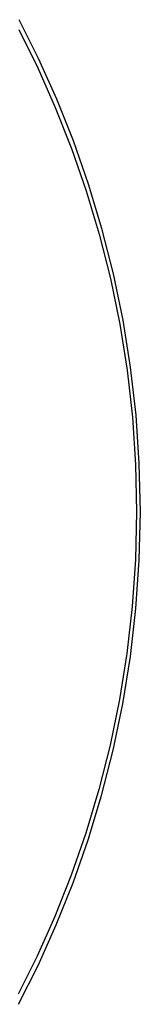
# Model space of a CAD drawing. Header units: inches. Extents: x 10 to 196, y 10 to 109.
# Tile 81 of 239: x 12.3074 to 12.3389, y 47.2157 to 47.4727. Entities that reach past the tile are written whole.
import ezdxf

# ---------------------------------------------------------------- set-up
doc = ezdxf.new("R2010")
doc.units = ezdxf.units.IN
doc.header["$MEASUREMENT"] = 0
doc.layers.add('Visible Edges(ANSI)', color=7, linetype='Continuous', lineweight=25)
doc.layers.add('Visible Tangent Edges(ANSI)', color=7, linetype='Continuous', lineweight=25)

msp = doc.modelspace()

# ---------------------------------------------------------------- linework, layer by layer
at = {"layer": 'Visible Edges(ANSI)', "flags": 128}
msp.add_lwpolyline([(12.30705, 47.21571), (12.31216, 47.22587), (12.31692, 47.23645), (12.32131, 47.24738), (12.32526, 47.25865), (12.32877, 47.27023), (12.33181, 47.28208), (12.33433, 47.29418), (12.33631, 47.30651), (12.33773, 47.319), (12.33859, 47.3316), (12.33889, 47.34425), (12.33861, 47.3569), (12.33777, 47.3695), (12.33636, 47.38199), (12.33438, 47.39431), (12.33186, 47.40641), (12.32883, 47.41826), (12.32532, 47.42982), (12.32138, 47.44108), (12.31703, 47.452), (12.3123, 47.46256), (12.30723, 47.47273)], dxfattribs=at)
at = {"layer": 'Visible Tangent Edges(ANSI)', "flags": 128}
msp.add_lwpolyline([(12.30715, 47.47013), (12.31207, 47.46016), (12.31666, 47.4498), (12.32089, 47.4391), (12.32472, 47.42807), (12.32813, 47.41674), (12.33107, 47.40513), (12.33352, 47.39328), (12.33544, 47.38121), (12.33681, 47.36898), (12.33763, 47.35665), (12.33789, 47.34426), (12.33761, 47.33186), (12.33677, 47.31953), (12.33539, 47.3073), (12.33347, 47.29523), (12.33102, 47.28337), (12.32807, 47.27176), (12.32467, 47.26042), (12.32082, 47.24938), (12.31657, 47.23866), (12.31194, 47.22829), (12.30698, 47.21832)], dxfattribs=at)

doc.saveas('drawing.dxf')
